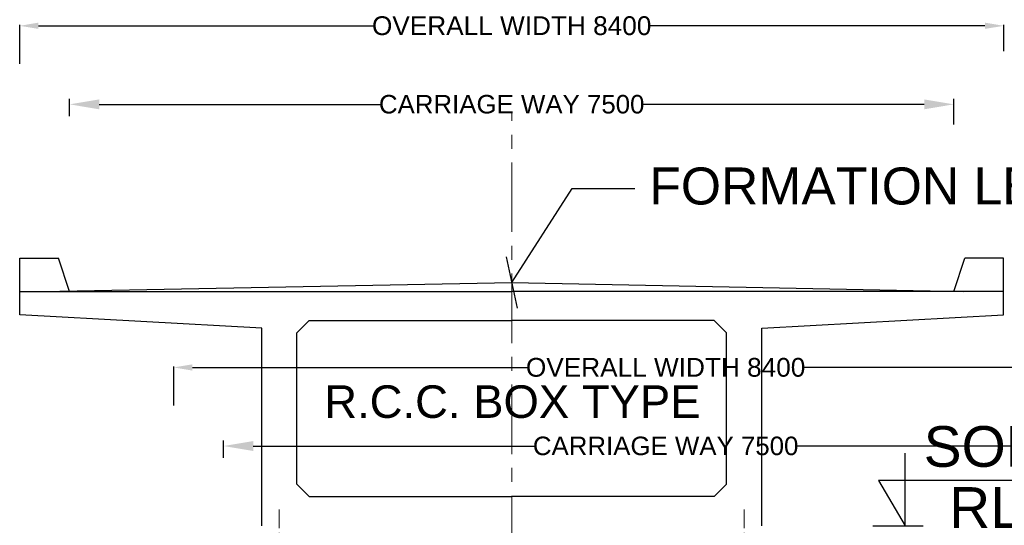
# Model space of a CAD drawing. Header units: inches. Extents: x 4599583 to 28059683, y 2538860 to 28133222513.
# Tile 12 of 89: x 4677748 to 4704377, y 28132878875 to 28132892537. Entities that reach past the tile are written whole.
import ezdxf

# ---------------------------------------------------------------- set-up
doc = ezdxf.new("R2010")
doc.units = ezdxf.units.IN
doc.header["$MEASUREMENT"] = 0
doc.linetypes.add('CENTER', pattern=[2, 1.25, -0.25, 0.25, -0.25])
doc.layers.add('CEN', color=3, linetype='CENTER', lineweight=13)
doc.layers.add('DIMENISION', color=4, linetype='Continuous', lineweight=13)
doc.layers.add('text', color=7, linetype='Continuous')
doc.styles.add('ROMAND 25', font='romand.shx', dxfattribs={"height": 180})
doc.styles.get("Standard").update_dxf_attribs({"font": 'arial.ttf'})
doc.dimstyles.new('bASANT jAIN  NMM', dxfattribs={"dimscale": 0.507, "dimtxt": 500, "dimasz": 1000, "dimexe": 50, "dimexo": 25, "dimgap": 0.09, "dimtad": 0, "dimtih": 1, "dimtoh": 1, "dimdec": 0, "dimzin": 0, "dimdsep": 46, "dimtxsty": 'Standard', "dimcen": 0.09, "dimclrd": 256, "dimclre": 256, "dimadec": 0, "dimazin": 0, "dimtfac": 1, "dimtdec": 0, "dimtix": 1, "dimtofl": 0, "dimtmove": 0, "dimatfit": 0, "dimfxl": 300, "dimtolj": 1, "dimtzin": 0, "dimlwd": -1, "dimlwe": -1, "dimarcsym": 0})
doc.dimstyles.new('SIDDIQUI', dxfattribs={"dimtxt": 1, "dimasz": 2.5, "dimexe": 0.18, "dimexo": 0.0625, "dimgap": 1, "dimtad": 1, "dimdec": 0, "dimzin": 0, "dimdsep": 46, "dimtxsty": 'ROMAND 25', "dimblk": 'OBLIQUE', "dimcen": 0.09, "dimdle": 1, "dimclrt": 1, "dimadec": 0, "dimazin": 0, "dimtfac": 1, "dimtdec": 0, "dimtofl": 0, "dimtmove": 0, "dimatfit": 3, "dimldrblk": 'OBLIQUE', "dimfxl": 1, "dimtolj": 1, "dimtzin": 0, "dimarcsym": 0})
doc.dimstyles.get("Standard").update_dxf_attribs({"dimtxt": 800, "dimasz": 800, "dimexe": 150, "dimexo": 200, "dimgap": 0.09, "dimtad": 0, "dimtih": 1, "dimtoh": 1, "dimzin": 0, "dimdsep": 46, "dimtxsty": 'Standard', "dimcen": 0.09, "dimclrd": 256, "dimadec": 0, "dimazin": 0, "dimtfac": 1, "dimtofl": 0, "dimtmove": 0, "dimatfit": 3, "dimfxl": 1, "dimtolj": 1, "dimtzin": 0, "dimlwd": -1, "dimlwe": -1, "dimarcsym": 0})

# ---------------------------------------------------------------- blocks, each defined once
blk = doc.blocks.new('*D195')
at = {"ltscale": 10, "transparency": 16777216}
for p, q in [((4681913, 28132882115), (4681913, 28132883165)), ((4708524, 28132882455), (4708524, 28132883165)), ((4682420, 28132883140), (4691474, 28132883140)), ((4708017, 28132883140), (4698963, 28132883140))]:
    blk.add_line(p, q, dxfattribs=at)
for points in [[(4682420, 28132883224), (4682420, 28132883055), (4681913, 28132883140)], [(4708017, 28132883224), (4708017, 28132883055), (4708524, 28132883140)]]:
    blk.add_solid(points, dxfattribs=at)
at = {"layer": 'Defpoints', "color": 0, "ltscale": 10, "transparency": 16777216}
for p in [(4708524, 28132883140), (4708524, 28132882442), (4681913, 28132882102)]:
    blk.add_point(p, dxfattribs=at)
at = {"color": 0, "ltscale": 10, "transparency": 16777216, "insert": (4695218, 28132883140), "char_height": 253.5, "attachment_point": 5}
blk.add_mtext('\\A1;{\\H2x;OVERALL WIDTH 8400}', dxfattribs=at)
blk = doc.blocks.new('*D196')
at = {"color": 0, "ltscale": 800, "transparency": 16777216}
for p, q in [((4683263, 28132880695), (4683263, 28132881167)), ((4707174, 28132880469), (4707174, 28132881167))]:
    blk.add_line(p, q, dxfattribs=at)
at = {"ltscale": 800, "transparency": 16777216}
for p, q in [((4684063, 28132881017), (4691662, 28132881017)), ((4706374, 28132881017), (4698775, 28132881017))]:
    blk.add_line(p, q, dxfattribs=at)
for points in [[(4684063, 28132881150), (4684063, 28132880883), (4683263, 28132881017)], [(4706374, 28132881150), (4706374, 28132880883), (4707174, 28132881017)]]:
    blk.add_solid(points, dxfattribs=at)
at = {"layer": 'Defpoints', "color": 0, "ltscale": 800, "transparency": 16777216}
for p in [(4707174, 28132881017), (4683263, 28132880495), (4707174, 28132880269)]:
    blk.add_point(p, dxfattribs=at)
at = {"color": 0, "ltscale": 800, "transparency": 16777216, "insert": (4695218, 28132881017), "char_height": 800, "attachment_point": 5}
blk.add_mtext('\\A1;{\\H0.625x;CARRIAGE WAY 7500}', dxfattribs=at)
blk = doc.blocks.new('SFF')
at = {"color": 0}
blk.add_line((3606225, 688032), (3604989, 688032), dxfattribs=at)
blk.add_lwpolyline([(3597048, 689148), (3606086, 689148), (3605429, 688032), (3605429, 689814)], dxfattribs=at)
blk = doc.blocks.new('_Oblique')
at = {"color": 0, "linetype": 'ByBlock', "lineweight": -2}
blk.add_line((-0.5, -0.5), (0.5, 0.5), dxfattribs=at)
blk = doc.blocks.new('*D197')
at = {"ltscale": 10, "transparency": 16777216}
for p, q in [((4677748, 28132891348), (4677748, 28132892398)), ((4678255, 28132892372), (4687309, 28132892372)), ((4703853, 28132892372), (4694799, 28132892372)), ((4704360, 28132891688), (4704360, 28132892398))]:
    blk.add_line(p, q, dxfattribs=at)
for points in [[(4678255, 28132892457), (4678255, 28132892288), (4677748, 28132892372)], [(4703853, 28132892457), (4703853, 28132892288), (4704360, 28132892372)]]:
    blk.add_solid(points, dxfattribs=at)
at = {"layer": 'Defpoints', "color": 0, "ltscale": 10, "transparency": 16777216}
for p in [(4704360, 28132892372), (4704360, 28132891675), (4677748, 28132891335)]:
    blk.add_point(p, dxfattribs=at)
at = {"color": 0, "ltscale": 10, "transparency": 16777216, "insert": (4691054, 28132892372), "char_height": 253.5, "attachment_point": 5}
blk.add_mtext('\\A1;{\\H2x;OVERALL WIDTH 8400}', dxfattribs=at)
blk = doc.blocks.new('*D198')
at = {"color": 0, "ltscale": 800, "transparency": 16777216}
for p, q in [((4679098, 28132889927), (4679098, 28132890400)), ((4703010, 28132889702), (4703010, 28132890400))]:
    blk.add_line(p, q, dxfattribs=at)
at = {"ltscale": 800, "transparency": 16777216}
for p, q in [((4679898, 28132890250), (4687497, 28132890250)), ((4702210, 28132890250), (4694611, 28132890250))]:
    blk.add_line(p, q, dxfattribs=at)
for points in [[(4679898, 28132890383), (4679898, 28132890116), (4679098, 28132890250)], [(4702210, 28132890383), (4702210, 28132890116), (4703010, 28132890250)]]:
    blk.add_solid(points, dxfattribs=at)
at = {"layer": 'Defpoints', "color": 0, "ltscale": 800, "transparency": 16777216}
for p in [(4703010, 28132890250), (4679098, 28132889727), (4703010, 28132889502)]:
    blk.add_point(p, dxfattribs=at)
at = {"color": 0, "ltscale": 800, "transparency": 16777216, "insert": (4691054, 28132890250), "char_height": 800, "attachment_point": 5}
blk.add_mtext('\\A1;{\\H0.625x;CARRIAGE WAY 7500}', dxfattribs=at)

msp = doc.modelspace()

# ---------------------------------------------------------------- linework, layer by layer
at = {"color": 0, "ltscale": 10}
for p, q in [((4677748.356, 28132885196.886), (4677748.356, 28132886096.886)), ((4677748.356, 28132886096.886), (4678798.356, 28132886096.886)), ((4679098.356, 28132885196.886), (4678798.356, 28132886096.886)), ((4703009.556, 28132885196.886), (4703309.556, 28132886096.886)), ((4704359.556, 28132886096.886), (4703309.556, 28132886096.886)), ((4704359.556, 28132885196.886), (4704359.556, 28132886096.886))]:
    msp.add_line(p, q, dxfattribs=at)
at = {"ltscale": 800}
for p, q in [((4678838.328, 28132885198.663), (4691053.956, 28132885434.486)), ((4691053.956, 28132885434.486), (4703269.437, 28132885196.886)), ((4677748.356, 28132885196.886), (4691053.956, 28132885196.886)), ((4677748.356, 28132884564.65), (4677748.356, 28132885196.886)), ((4704359.556, 28132885196.886), (4691053.956, 28132885196.886)), ((4704359.556, 28132884564.65), (4704359.556, 28132885196.886)), ((4684292.721, 28132884198.966), (4677748.356, 28132884564.65)), ((4697815.192, 28132884198.966), (4704359.556, 28132884564.65)), ((4685243.121, 28132884072.246), (4685575.761, 28132884404.886)), ((4685575.761, 28132884404.886), (4691053.956, 28132884404.886)), ((4696532.152, 28132884404.886), (4691053.956, 28132884404.886)), ((4696864.792, 28132884072.246), (4696532.152, 28132884404.886)), ((4684292.721, 28132878860.886), (4684292.721, 28132884198.966)), ((4685243.121, 28132879985.526), (4685243.121, 28132884072.246)), ((4696864.792, 28132879985.526), (4696864.792, 28132884072.246)), ((4697815.192, 28132878860.886), (4697815.192, 28132884198.966)), ((4685243.121, 28132879985.526), (4685575.761, 28132879652.886)), ((4696864.792, 28132879985.526), (4696532.152, 28132879652.886)), ((4685575.761, 28132879652.886), (4691053.956, 28132879652.886)), ((4696532.152, 28132879652.886), (4691053.956, 28132879652.886))]:
    msp.add_line(p, q, dxfattribs=at)
at = {"layer": 'CEN', "color": 0, "ltscale": 1500}
msp.add_line((4691053.956, 28132868800.31), (4691053.956, 28132890011.055), dxfattribs=at)
at = {"layer": 'CEN', "color": 0, "ltscale": 500}
for p, q in [((4684767.921, 28132876798.436), (4684767.921, 28132879301.343)), ((4697339.992, 28132876798.436), (4697339.992, 28132879301.343))]:
    msp.add_line(p, q, dxfattribs=at)

# ---------------------------------------------------------------- block references
at = {"xscale": -1.099999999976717, "yscale": 1.099998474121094, "zscale": 1.1}
msp.add_blockref('SFF', (8667671.169, 28132122025.775), dxfattribs=at)

# ---------------------------------------------------------------- texts
msp.add_text('R.C.C. BOX TYPE ', height=880).set_placement((4685984.304, 28132881776.761))
at = {"char_height": 1100, "width": 44849.30823, "attachment_point": 3}
for s, insert in [('SOFFIT LEVEL', (4712869.749, 28132881555.05)), ('RL 95.940 M ', (4711683.617, 28132879905.247))]:
    msp.add_mtext(s, dxfattribs=dict(at, insert=insert))
at = {"layer": 'text', "color": 0, "insert": (4694776.551, 28132888543.716), "char_height": 1000, "width": 22170.98226, "attachment_point": 1}
msp.add_mtext('FORMATION LEVEL RL102.575 M. ', dxfattribs=at)

# ---------------------------------------------------------------- dimensions: what is measured, and where the dimension line sits
at = {"color": 0, "ltscale": 10}
for base, p1, p2, picture, middle in [((4704359.556, 28132892372.44), (4677748.356, 28132891335.107), (4704359.556, 28132891674.946), '*D197', (4691053.956, 28132892372.44)), ((4708524.005, 28132883139.615), (4681912.805, 28132882102.283), (4708524.005, 28132882442.121), '*D195', (4695218.405, 28132883139.615))]:
    dim = msp.add_linear_dim(base=base, p1=p1, p2=p2, text='{\\H2x;OVERALL WIDTH 8400}', dimstyle='bASANT jAIN  NMM', dxfattribs=at)
    dim.commit()
    dim.dimension.update_dxf_attribs({"geometry": picture, "text_midpoint": middle})
at = {"ltscale": 800}
for base, p1, p2, picture, middle in [((4703009.556, 28132890249.64), (4679098.356, 28132889727.454), (4703009.556, 28132889502.008), '*D198', (4691053.956, 28132890249.64)), ((4707174.005, 28132881016.816), (4683262.805, 28132880494.63), (4707174.005, 28132880269.183), '*D196', (4695218.405, 28132881016.816))]:
    dim = msp.add_linear_dim(base=base, p1=p1, p2=p2, text='{\\H0.625x;CARRIAGE WAY 7500}', dimstyle='Standard', dxfattribs=at)
    dim.commit()
    dim.dimension.update_dxf_attribs({"geometry": picture, "text_midpoint": middle})

# ---------------------------------------------------------------- leaders
at = {"layer": 'DIMENISION', "color": 0, "lineweight": 18}
msp.add_leader([(4691053.955, 28132885434.484), (4692693.905, 28132887973.155), (4694388.591, 28132887973.155)], dimstyle='SIDDIQUI', override={"dimtxt": 1250, "dimasz": 1000, "dimexe": 500, "dimexo": 500, "dimgap": 500, "dimtad": 0, "dimdle": 100, "dimclrd": 0}, dxfattribs=at)

doc.saveas('drawing.dxf')
